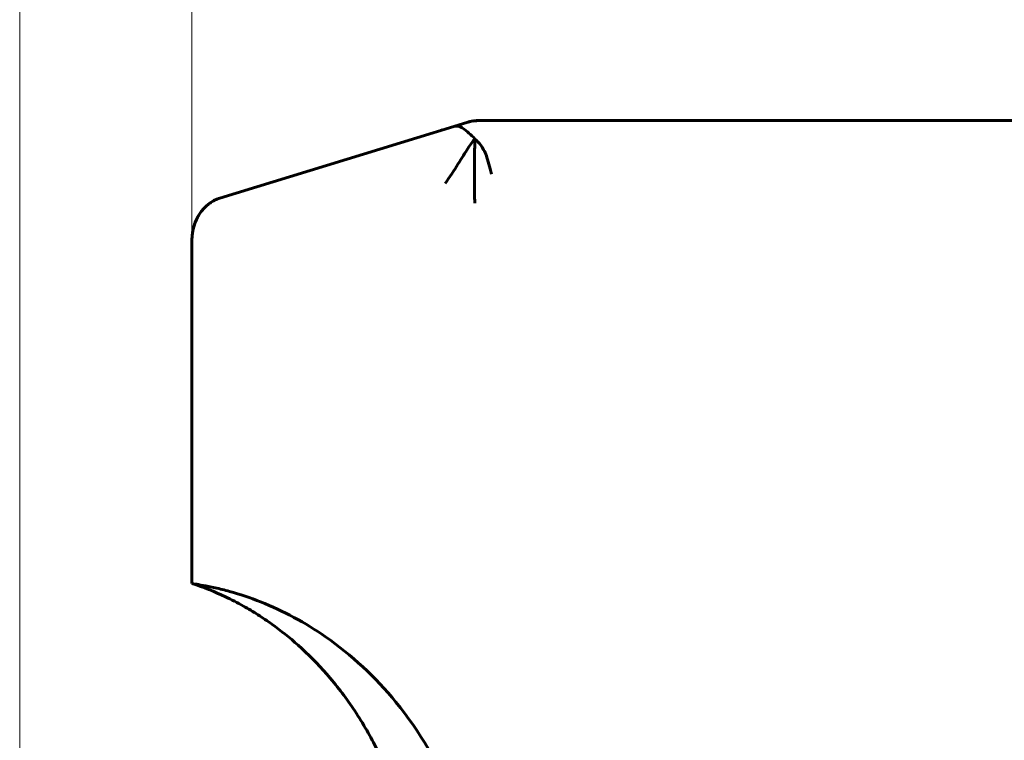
# Model space of a CAD drawing. Header units: millimetres. Extents: x 0 to 210, y 0 to 297.
# Tile 21 of 29: x 121 to 144, y 227 to 243. Entities that reach past the tile are written whole.
import ezdxf

# ---------------------------------------------------------------- set-up
doc = ezdxf.new("R2010")
doc.units = ezdxf.units.MM
doc.linetypes.add('K5LT_BASIC', pattern=[0])
doc.linetypes.add('K5LT_THIN', pattern=[0])
doc.layers.add('Системный слой', color=7, linetype='Continuous')
doc.layers.add('Системный слой (1)', color=251, linetype='Continuous', true_color=0x6c6c6c)
doc.styles.add('KDIMTEXTSTYLE', font='txt', dxfattribs={"width": 0.96, "oblique": 15, "height": 5})
doc.styles.add('KTEXTSTYLE', font='txt', dxfattribs={"width": 0.96, "height": 5})
doc.dimstyles.new('KDIMSTYLE (1.00)', dxfattribs={"dimtxt": 5, "dimasz": 1, "dimexe": 2, "dimexo": 0, "dimgap": 1, "dimtad": 1, "dimtxsty": 'KDIMTEXTSTYLE', "dimsah": 1, "dimcen": 0, "dimdle": 1, "dimadec": 0, "dimazin": 0, "dimtfac": 0.667, "dimtmove": 0, "dimatfit": 3, "dimfxl": 1, "dimtvp": 1, "dimtolj": 1, "dimtzin": 0, "dimarcsym": 0})

# ---------------------------------------------------------------- blocks, each defined once
blk = doc.blocks.new('U110')
at = {"layer": 'Системный слой (1)', "color": 143, "linetype": 'K5LT_BASIC', "lineweight": 60, "true_color": 0x33acca}
for p, q in [((131.63, 241.11), (131.635, 241.112)), ((131.65, 241.116), (131.742, 241.136))]:
    blk.add_line(p, q, dxfattribs=at)
blk = doc.blocks.new('U112')
at = {"layer": 'Системный слой (1)', "color": 143, "linetype": 'K5LT_BASIC', "lineweight": 60, "true_color": 0x33acca}
for p, q in [((131.651, 241.117), (131.636, 241.112)), ((131.665, 241.12), (131.651, 241.117)), ((131.69, 241.126), (131.665, 241.12))]:
    blk.add_line(p, q, dxfattribs=at)
blk = doc.blocks.new('U117')
at = {"layer": 'Системный слой (1)', "color": 143, "linetype": 'K5LT_BASIC', "lineweight": 60, "true_color": 0x33acca}
for p, q in [((131.828, 241.144), (131.805, 241.143)), ((131.843, 241.144), (131.828, 241.144)), ((131.85, 241.144), (131.843, 241.144))]:
    blk.add_line(p, q, dxfattribs=at)
blk = doc.blocks.new('D9')
at = {"layer": 'Системный слой (1)'}
for points in [[(121.224, 256.856), (126.224, 257.514), (125.724, 256.856), (126.224, 256.198)], [(184.224, 256.856), (179.224, 257.514), (179.724, 256.856), (179.224, 256.198)]]:
    blk.add_hatch(color=7, dxfattribs=at).paths.add_polyline_path(points)
at = {"layer": 'Системный слой (1)', "color": 7, "linetype": 'K5LT_THIN', "lineweight": 18, "true_color": 0xffffff}
for p, q in [((121.224, 167.044), (121.224, 258.856)), ((184.224, 167.044), (184.224, 258.856)), ((121.224, 256.856), (126.224, 257.514)), ((126.224, 257.514), (125.724, 256.856)), ((179.724, 256.856), (179.224, 257.514)), ((179.224, 257.514), (184.224, 256.856)), ((126.224, 256.198), (121.224, 256.856)), ((121.224, 256.856), (184.224, 256.856)), ((125.724, 256.856), (126.224, 256.198)), ((184.224, 256.856), (179.224, 256.198)), ((179.224, 256.198), (179.724, 256.856))]:
    blk.add_line(p, q, dxfattribs=at)
blk.add_wipeout([(147.052, 257.856), (147.052, 265.238), (157.943, 265.238), (157.943, 257.856)]).dxf.layer = 'Системный слой (1)'
at = {"layer": 'Системный слой (1)', "color": 7, "char_height": 5, "attachment_point": 1, "style": 'KTEXTSTYLE'}
for s, insert in [('\\fArial|b0|c204|p34;\\H5.0;\\W1.000;\\Q15;\\fGOST Type AU|b0|i0|c204|p34;\\Q15;\\W0.960;⌀', (147.052, 264.444)), ('\\fArial|b0|c204|p34;\\H5.0;\\W1.000;\\Q15;\\fGOST Type AU|b0|i0|c204|p34;\\Q15;\\W0.960;63', (150.359, 264.444))]:
    blk.add_mtext(s, dxfattribs=dict(at, insert=insert))
blk = doc.blocks.new('KDIMARROW_01')
at = {"layer": 'Системный слой'}
blk.add_hatch(color=0, dxfattribs=at).paths.add_polyline_path([(0, 0), (-5, 0.658), (-4.5, 0), (-5, -0.658)])
at = {"layer": 'Системный слой', "color": 0, "linetype": 'K5LT_THIN', "lineweight": 18}
for p, q in [((-4.5, 0), (-5, 0.658)), ((-5, 0.658), (0, 0)), ((0, 0), (-5, -0.658)), ((-5, -0.658), (-4.5, 0))]:
    blk.add_line(p, q, dxfattribs=at)
at = {"layer": 'Системный слой (1)', "color": 0, "linetype": 'K5LT_THIN', "lineweight": 18}
blk.add_line((152.724, 129.144), (151.724, 129.144), dxfattribs=at)
blk = doc.blocks.new('D10')
at = {"layer": 'Системный слой (1)'}
for points in [[(129.724, 246.33), (130.224, 246.988), (125.224, 246.33), (130.224, 245.671)], [(180.224, 246.33), (175.224, 246.988), (175.724, 246.33), (175.224, 245.671)]]:
    blk.add_hatch(color=7, dxfattribs=at).paths.add_polyline_path(points)
at = {"layer": 'Системный слой (1)', "color": 7, "linetype": 'K5LT_THIN', "lineweight": 18, "true_color": 0xffffff}
for p, q in [((125.224, 233.377), (125.224, 248.33)), ((180.224, 233.377), (180.224, 248.33)), ((125.224, 246.33), (130.224, 246.988)), ((130.224, 246.988), (129.724, 246.33)), ((175.724, 246.33), (175.224, 246.988)), ((175.224, 246.988), (180.224, 246.33)), ((130.224, 245.671), (125.224, 246.33)), ((125.224, 246.33), (180.224, 246.33)), ((129.724, 246.33), (130.224, 245.671)), ((180.224, 246.33), (175.224, 245.671)), ((175.224, 245.671), (175.724, 246.33))]:
    blk.add_line(p, q, dxfattribs=at)
blk.add_wipeout([(147.382, 247.33), (147.382, 254.712), (157.639, 254.712), (157.639, 247.33)]).dxf.layer = 'Системный слой (1)'
at = {"layer": 'Системный слой (1)', "color": 7, "char_height": 5, "attachment_point": 1, "style": 'KTEXTSTYLE'}
for s, insert in [('\\fArial|b0|c204|p34;\\H5.0;\\W1.000;\\Q15;\\fGOST Type AU|b0|i0|c204|p34;\\Q15;\\W0.960;⌀', (147.382, 253.917)), ('\\fArial|b0|c204|p34;\\H5.0;\\W1.000;\\Q15;\\fGOST Type AU|b0|i0|c204|p34;\\Q15;\\W0.960;55', (150.69, 253.917))]:
    blk.add_mtext(s, dxfattribs=dict(at, insert=insert))

msp = doc.modelspace()

# ---------------------------------------------------------------- linework, layer by layer
at = {"layer": 'Системный слой (1)', "color": 143, "linetype": 'K5LT_BASIC', "lineweight": 60, "true_color": 0x33acca}
for p, q in [((131.301, 241.009), (130.447, 240.747)), ((131.63, 241.11), (131.301, 241.009)), ((131.623, 241.108), (131.62, 241.107)), ((131.636, 241.112), (131.63, 241.11)), ((131.63, 241.11), (131.633, 241.111)), ((131.636, 241.112), (131.636, 241.112)), ((131.824, 241.144), (131.822, 241.144)), ((131.855, 241.144), (131.855, 241.144)), ((132.386, 241.144), (131.855, 241.144)), ((131.857, 241.144), (131.864, 241.144)), ((133.189, 241.144), (132.386, 241.144)), ((144.014, 241.144), (133.189, 241.144)), ((145.362, 241.144), (144.014, 241.144)), ((130.447, 240.747), (125.871, 239.343)), ((130.996, 240.916), (131.036, 240.928)), ((125.224, 238.377), (125.224, 230.394))]:
    msp.add_line(p, q, dxfattribs=at)
for centre, major_axis, start_param, end_param in [((131.855, 240.144), (0, 1), 0, 0.1309), ((126.097, 238.377), (0, -1), 3.403392, 4.712389)]:
    msp.add_ellipse(centre, major_axis=major_axis, ratio=0.87301, start_param=start_param, end_param=end_param, dxfattribs=at)
for points in [[(131.793, 240.725), (131.746, 240.769), (131.655, 240.847), (131.507, 240.988), (131.371, 241.031), (131.301, 241.009)], [(131.793, 240.725), (131.744, 240.662), (131.643, 240.526), (131.413, 240.155), (131.207, 239.833), (131.105, 239.683)], [(131.793, 240.725), (131.792, 240.679), (131.789, 240.579), (131.784, 240.38), (131.779, 240.101), (131.78, 239.665), (131.787, 239.384), (131.787, 239.23)], [(131.793, 240.725), (131.84, 240.681), (131.93, 240.586), (132.062, 240.365), (132.134, 240.069), (132.179, 239.898)]]:
    msp.add_open_spline(points, degree=3, dxfattribs=at)
for points, knots in [([(131.635, 241.112), (131.635, 241.112), (131.635, 241.112), (131.635, 241.112), (131.635, 241.112), (131.635, 241.112), (131.635, 241.112), (131.635, 241.112), (131.635, 241.112), (131.635, 241.112), (131.635, 241.112), (131.635, 241.112), (131.635, 241.112), (131.635, 241.112), (131.635, 241.112), (131.636, 241.112), (131.636, 241.112), (131.636, 241.112), (131.636, 241.112), (131.636, 241.112), (131.636, 241.112), (131.636, 241.112), (131.636, 241.112), (131.637, 241.112), (131.637, 241.112), (131.638, 241.113), (131.638, 241.113), (131.638, 241.113), (131.639, 241.113), (131.639, 241.113), (131.639, 241.113), (131.64, 241.113), (131.64, 241.113), (131.64, 241.113), (131.64, 241.113), (131.64, 241.113), (131.64, 241.113), (131.64, 241.113), (131.64, 241.113), (131.641, 241.114), (131.641, 241.114), (131.642, 241.114), (131.643, 241.114), (131.645, 241.115), (131.647, 241.115), (131.65, 241.116), (131.651, 241.116), (131.652, 241.117), (131.652, 241.117), (131.653, 241.117), (131.654, 241.117), (131.655, 241.118), (131.655, 241.118), (131.657, 241.118), (131.657, 241.118), (131.658, 241.119), (131.659, 241.119), (131.66, 241.119), (131.66, 241.119), (131.662, 241.12), (131.663, 241.12), (131.665, 241.12), (131.666, 241.12), (131.668, 241.121), (131.669, 241.121), (131.671, 241.122), (131.672, 241.122), (131.675, 241.123), (131.676, 241.123), (131.681, 241.124), (131.685, 241.125), (131.689, 241.126), (131.69, 241.126), (131.695, 241.127), (131.7, 241.128), (131.711, 241.13), (131.715, 241.131), (131.723, 241.133), (131.723, 241.133), (131.727, 241.133)], [0, 0, 0, 0, 0.948355, 0.948355, 1.89671, 1.89671, 2.845064, 2.845064, 3.793419, 3.793419, 4.266618, 4.266618, 4.698734, 4.698734, 4.739817, 4.739817, 5.110941, 5.110941, 5.481143, 5.481143, 5.482065, 5.482065, 5.853189, 5.853189, 6.236572, 6.236572, 6.657612, 6.657612, 6.980952, 6.980952, 7.123372, 7.123372, 7.158977, 7.158977, 7.194582, 7.194582, 7.24413, 7.24413, 7.343225, 7.343225, 7.541415, 7.541415, 7.937796, 7.937796, 8.730557, 8.730557, 9.546641, 9.546641, 9.906118, 9.906118, 10.380016, 10.380016, 11.213391, 11.213391, 12.761833, 12.761833, 15.143651, 15.143651, 18.230331, 18.230331, 19.584198, 19.584198, 20.766589, 20.766589, 21.535465, 21.535465, 21.96143, 21.96143, 22.813361, 22.813361, 24.517222, 24.517222, 24.953757, 24.953757, 27.924944, 27.924944, 34.740389, 34.740389, 37.049361, 37.049361, 37.049361, 37.049361]), ([(131.758, 241.138), (131.758, 241.138), (131.758, 241.138), (131.759, 241.138), (131.759, 241.138), (131.76, 241.138), (131.76, 241.138), (131.761, 241.138), (131.761, 241.138), (131.763, 241.139), (131.764, 241.139), (131.768, 241.139), (131.77, 241.14), (131.776, 241.14), (131.78, 241.141), (131.791, 241.142), (131.798, 241.142), (131.805, 241.143), (131.805, 241.143), (131.808, 241.143), (131.81, 241.143), (131.813, 241.143), (131.814, 241.143), (131.816, 241.143), (131.817, 241.143), (131.819, 241.143), (131.821, 241.143), (131.822, 241.144), (131.823, 241.144), (131.824, 241.144), (131.824, 241.144), (131.824, 241.144), (131.824, 241.144), (131.824, 241.144), (131.824, 241.144), (131.824, 241.144), (131.824, 241.144), (131.824, 241.144), (131.824, 241.144), (131.824, 241.144)], [0, 0, 0, 0, 0.349445, 0.349445, 0.898573, 0.898573, 1.40056, 1.40056, 1.996829, 1.996829, 4.143421, 4.143421, 8.386684, 8.386684, 13.24691, 13.24691, 18.831957, 18.831957, 18.920124, 18.920124, 21.924666, 21.924666, 22.672608, 22.672608, 24.835752, 24.835752, 27.862321, 27.862321, 29.526787, 29.526787, 30.139862, 30.139862, 30.309683, 30.309683, 30.479503, 30.479503, 30.515912, 30.515912, 30.53847, 30.53847, 30.53847, 30.53847]), ([(125.224, 238.377), (125.224, 238.414), (125.226, 238.452), (125.233, 238.526), (125.239, 238.564), (125.254, 238.638), (125.263, 238.674), (125.285, 238.746), (125.298, 238.781), (125.327, 238.85), (125.344, 238.883), (125.38, 238.948), (125.399, 238.979), (125.441, 239.038), (125.464, 239.066), (125.512, 239.119), (125.536, 239.144), (125.588, 239.19), (125.615, 239.212), (125.671, 239.25), (125.699, 239.268), (125.757, 239.298), (125.786, 239.312), (125.834, 239.331), (125.853, 239.337), (125.871, 239.343)], [0, 0, 0, 0, 1.082951, 1.082951, 2.172595, 2.172595, 3.263232, 3.263232, 4.348298, 4.348298, 5.424759, 5.424759, 6.486958, 6.486958, 7.530018, 7.530018, 8.549503, 8.549503, 9.541065, 9.541065, 10.503612, 10.503612, 11.431335, 11.431335, 12, 12, 12, 12]), ([(125.224, 238.377), (125.224, 238.414), (125.226, 238.452), (125.233, 238.526), (125.239, 238.564), (125.254, 238.638), (125.263, 238.674), (125.285, 238.746), (125.298, 238.781), (125.327, 238.85), (125.344, 238.883), (125.38, 238.948), (125.399, 238.979), (125.441, 239.038), (125.464, 239.066), (125.512, 239.119), (125.536, 239.144), (125.588, 239.19), (125.615, 239.212), (125.671, 239.25), (125.699, 239.268), (125.757, 239.298), (125.786, 239.312), (125.834, 239.331), (125.853, 239.337), (125.871, 239.343)], [0, 0, 0, 0, 1.082951, 1.082951, 2.172595, 2.172595, 3.263232, 3.263232, 4.348298, 4.348298, 5.424759, 5.424759, 6.486958, 6.486958, 7.530018, 7.530018, 8.549503, 8.549503, 9.541065, 9.541065, 10.503612, 10.503612, 11.431335, 11.431335, 12, 12, 12, 12]), ([(125.224, 230.394), (125.224, 230.394), (125.225, 230.394), (125.228, 230.394), (125.232, 230.393), (125.25, 230.39), (125.27, 230.386), (125.343, 230.374), (125.405, 230.363), (125.563, 230.334), (125.658, 230.316), (125.869, 230.27), (125.983, 230.242), (126.097, 230.211)], [0, 0, 0, 0, 0.0057615, 0.0057615, 0.0176604, 0.0176604, 0.0415943, 0.0415943, 0.0791647, 0.0791647, 0.1185742, 0.1185742, 0.1589194, 0.1589194, 0.1589194, 0.1589194]), ([(125.224, 230.394), (125.488, 230.308), (125.747, 230.205), (126.141, 230.019), (126.281, 229.947), (126.533, 229.806), (126.645, 229.739), (126.865, 229.599), (126.973, 229.526), (127.291, 229.298), (127.494, 229.135), (127.923, 228.752), (128.145, 228.526), (128.575, 228.035), (128.779, 227.767), (129.163, 227.197), (129.34, 226.894), (129.656, 226.264), (129.795, 225.938), (130.048, 225.234), (130.156, 224.857), (130.328, 224.075), (130.39, 223.67), (130.45, 222.994), (130.462, 222.724), (130.462, 222.455)], [0, 0, 0, 0, 1.971842, 1.971842, 3.089976, 3.089976, 4.015671, 4.015671, 4.941366, 4.941366, 6.785402, 6.785402, 9.025511, 9.025511, 11.41015, 11.41015, 13.89482, 13.89482, 16.408101, 16.408101, 19.18979, 19.18979, 22.085413, 22.085413, 24, 24, 24, 24]), ([(131.3, 225.33), (130.97, 226.179), (130.514, 226.958), (129.479, 228.227), (128.928, 228.737), (127.85, 229.487), (127.344, 229.759), (126.581, 230.062), (126.34, 230.143), (126.097, 230.211)], [0.3294789, 0.3294789, 0.3294789, 0.3294789, 0.6086258, 0.6086258, 0.8503097, 0.8503097, 1.0414909, 1.0414909, 1.1274444, 1.1274444, 1.1274444, 1.1274444])]:
    msp.add_open_spline(points, degree=3, knots=knots, dxfattribs=at)

# ---------------------------------------------------------------- block references
at = {"layer": 'Системный слой (1)'}
for name in ['U110', 'U112', 'U117']:
    msp.add_blockref(name, (0, 0), dxfattribs=at)

# ---------------------------------------------------------------- next in the draw order: dimensions: what is measured, and where the dimension line sits
at = {"layer": 'Системный слой (1)', "color": 7}
dim = msp.add_linear_dim(base=(121.224, 256.856), p1=(184.224, 167.044), p2=(121.224, 167.044), dimstyle='KDIMSTYLE (1.00)', override={"dimexo": 0, "dimpost": '\\fGOST Type AU|b0|c204|p34;\\H5.0;\\W0.960;\\Q15;∅<>', "dimblk1": 'KDIMARROW_01', "dimblk2": 'KDIMARROW_01', "dimse1": 0, "dimse2": 0, "dimclrt": 7, "dimtol": 1, "dimtp": 0, "dimtm": 0, "dimtdec": 5, "dimtolj": 1}, dxfattribs=at)
dim.commit()
dim.dimension.update_dxf_attribs({"geometry": 'D9', "text_midpoint": (152.724, 256.856), "dimtype": 160})

# ---------------------------------------------------------------- next in the draw order: dimensions: what is measured, and where the dimension line sits
dim = msp.add_linear_dim(base=(125.224, 246.33), p1=(180.224, 233.377), p2=(125.224, 233.377), dimstyle='KDIMSTYLE (1.00)', override={"dimexo": 0, "dimpost": '\\fGOST Type AU|b0|c204|p34;\\H5.0;\\W0.960;\\Q15;∅<>', "dimblk1": 'KDIMARROW_01', "dimblk2": 'KDIMARROW_01', "dimse1": 0, "dimse2": 0, "dimclrt": 7, "dimtol": 1, "dimtp": 0, "dimtm": 0, "dimtdec": 5, "dimtolj": 1}, dxfattribs=at)
dim.commit()
dim.dimension.update_dxf_attribs({"geometry": 'D10', "text_midpoint": (152.724, 246.33), "dimtype": 160})

doc.saveas('drawing.dxf')
